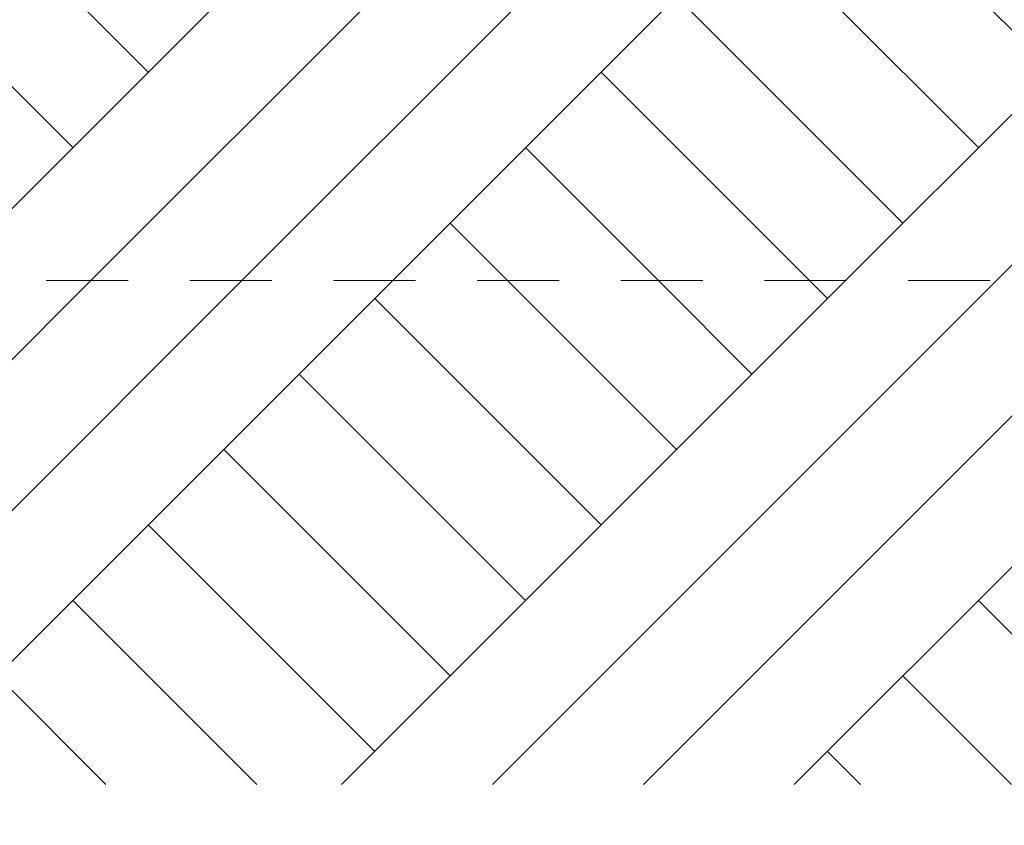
# Model space of a CAD drawing. Header units: millimetres. Extents: x 208545 to 5957542, y -593447 to 257160.
# Tile 50 of 60: x 5947766 to 5948966, y -590921 to -589939. Entities that reach past the tile are written whole.
import ezdxf

# ---------------------------------------------------------------- set-up
doc = ezdxf.new("R2010")
doc.units = ezdxf.units.MM
doc.header["$MEASUREMENT"] = 0
doc.linetypes.add('Przerywana KRÓTKA', pattern=[175, 100, -75])
for name, color, linetype, lineweight in [('Opisy - Etykiety_Nr_pióra__1', 7, 'Continuous', 13), ('Sytuacja - Teren_Nr_pióra__1', 7, 'Continuous', 13), ('Sytuacja - Teren_Nr_pióra__101', 252, 'Continuous', 5)]:
    doc.layers.add(name, color=color, linetype=linetype, lineweight=lineweight)
doc.dimstyles.new('STYL_AUTOMATYCZNY__3', dxfattribs={"dimtxt": 0.18, "dimasz": 364.8, "dimexe": 0.18, "dimexo": 0.0625, "dimgap": 0, "dimtad": 0, "dimtih": 1, "dimtoh": 1, "dimdec": 4, "dimzin": 0, "dimdsep": 46, "dimcen": 0.09, "dimadec": 0, "dimazin": 0, "dimtfac": 1, "dimtdec": 4, "dimtmove": 0, "dimatfit": 3, "dimldrblk": 'ARROWHEAD_11', "dimfxl": 1, "dimtolj": 1, "dimtzin": 0, "dimarcsym": 0})
pattern_1 = [(45, (5682170.8, -588257), (-275.77163, 275.77163), []), (45, (5682078.9, -588165.1), (-551.5433, 551.5433), []), (45, (5681986.94, -588073.15), (-551.5433, 551.5433), []), (135, (5681895.02, -587981.22), (91.92388, 91.92388), [390, -390])]

# ---------------------------------------------------------------- blocks, each defined once
blk = doc.blocks.new('ARROWHEAD_11')
at = {"color": 0, "linetype": 'Continuous', "lineweight": 0}
blk.add_line((0, 0), (-1, 0), dxfattribs=at)
at = {"color": 0, "linetype": 'Continuous', "lineweight": 0, "const_width": 0.25, "flags": 128}
blk.add_lwpolyline([(-0.125, 0, 1), (0.125, 0, 1)], format="xyb", close=True, dxfattribs=at)

msp = doc.modelspace()

# ---------------------------------------------------------------- hatches: boundary and pattern name
at = {"layer": 'Sytuacja - Teren_Nr_pióra__1', "linetype": 'Continuous', "lineweight": 13}
h = msp.add_hatch(dxfattribs=at)
h.set_pattern_fill('Grunt_0004', style=0, pattern_type=2)
h.set_pattern_definition(pattern_1)
h.paths.add_polyline_path([(5931862.677, -589453.385), (5930871.848, -589656.995), (5929652.054, -589807.907), (5928955.771, -589893.729), (5928444.349, -589956.995), (5928744.349, -590256.995), (5951398.605, -590256.995), (5951698.605, -589956.995), (5951684.898, -589956.995), (5951676.487, -589956.995), (5951665.82, -589956.995), (5950125.283, -589770.263), (5949211.104, -589656.995), (5948071.86, -589423.501), (5946760.917, -589156.995), (5944964.046, -588824.483), (5944590.303, -588756.995), (5944068.611, -588685.116), (5942349.934, -588456.995), (5940606.307, -588272.103), (5940469.17, -588256.995), (5940373.013, -588256.995), (5940155.682, -588256.995), (5939459.574, -588256.995), (5939037.185, -588303.823), (5937725.854, -588456.995), (5936480.001, -588626.534), (5935527.542, -588756.995), (5934539.263, -588934.142), (5933313.52, -589156.995)])
at = {"layer": 'Sytuacja - Teren_Nr_pióra__101', "linetype": 'Continuous', "lineweight": 5}
h = msp.add_hatch(dxfattribs=at)
h.set_pattern_fill('Grunt_0004', color=252, style=0, pattern_type=2)
h.set_pattern_definition(pattern_1)
h.paths.add_polyline_path([(5927094.113, -589956.995), (5928444.349, -589956.995), (5928744.349, -590256.995), (5951398.605, -590256.995), (5951698.605, -589956.995), (5953782.133, -589956.995), (5953782.133, -590870.884), (5927094.113, -590870.884)])

# ---------------------------------------------------------------- linework, layer by layer
at = {"layer": 'Sytuacja - Teren_Nr_pióra__101', "color": 252, "linetype": 'Przerywana KRÓTKA', "lineweight": 5}
msp.add_line((5951398.605, -590256.995), (5928744.349, -590256.995), dxfattribs=at)

# ---------------------------------------------------------------- leaders
at = {"layer": 'Opisy - Etykiety_Nr_pióra__1', "color": 7, "linetype": 'Continuous', "lineweight": 13, "annotation_type": 0, "has_hookline": 1, "hookline_direction": 0, "text_width": 7720.5}
msp.add_leader([(5945386.152, -589811.725), (5945386.152, -592541.784), (5946288.278, -592541.784)], dimstyle='STYL_AUTOMATYCZNY__3', dxfattribs=at)

doc.saveas('drawing.dxf')
